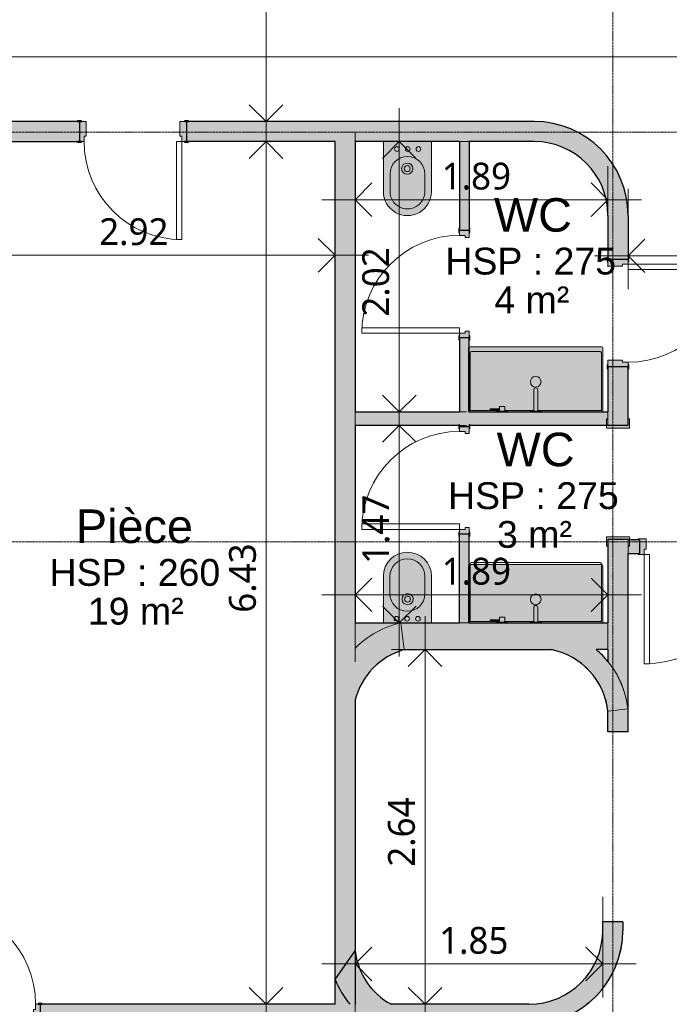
# Model space of a CAD drawing. Header units: millimetres. Extents: x -61176 to 31560, y -11428 to 53287.
# Tile 70 of 124: x -2587 to 2259, y 9363 to 16703. Entities that reach past the tile are written whole.
import ezdxf

# ---------------------------------------------------------------- set-up
doc = ezdxf.new("R2010")
doc.units = ezdxf.units.MM
doc.linetypes.add('Ligne de quadrillage', pattern=[22.225, 12.7, -3.175, 3.175, -3.175])
for name, color, linetype, lineweight in [('A-ANNO-DIMS', 211, 'Continuous', 9), ('A-ANNO-DIMS-100', 211, 'Continuous', 9), ('A-AREA-IDEN', 2, 'Continuous', 9), ('A-DOOR', 31, 'Continuous', 9), ('A-DOOR-FRAM', 31, 'Continuous', 9), ('A-FLOR', 192, 'Continuous', 9), ('A-WALL', 113, 'Continuous', 9), ('G-ANNO-SYMB', 111, 'Continuous', 9), ('I-WALL', 2, 'Continuous', 9), ('P-SANR-FIXT', 6, 'Continuous', 9), ('S-GRID', 1, 'Continuous', 9)]:
    doc.layers.add(name, color=color, linetype=linetype, lineweight=lineweight)
doc.styles.add('Arial_1', font='arial.ttf', dxfattribs={"height": 200})
doc.styles.add('Arial_B', font='txt', dxfattribs={"height": 250})
doc.styles.add('Trebuchet MS_B', font='txt', dxfattribs={"height": 200})
doc.dimstyles.new('Cotes_linéaires_rouge_2mm', dxfattribs={"dimscale": 304.8, "dimtxt": 206.190181, "dimasz": 0.410105, "dimexe": 0.82021, "dimexo": 0.0625, "dimgap": 0.065617, "dimtad": 1, "dimlfac": 0.001, "dimrnd": 0.01, "dimzin": 0, "dimdsep": 46, "dimtxsty": 'Trebuchet MS_B', "dimblk1": 'OPEN30', "dimblk2": 'OPEN30', "dimsah": 1, "dimcen": 0.09, "dimdle": 0.82021, "dimazin": 0, "dimtfac": 1, "dimtdec": 4, "dimtix": 1, "dimtmove": 0, "dimatfit": 3, "dimfxl": 1.64042, "dimfxlon": 1, "dimtvp": 1, "dimtolj": 1, "dimtzin": 0, "dimarcsym": 2})

# ---------------------------------------------------------------- blocks, each defined once
blk = doc.blocks.new('__Int_ Simple - __PP _0_73m x 2_04m_-1265892-Niveau 1')
at = {"layer": 'A-DOOR'}
h = blk.add_hatch(color=254, dxfattribs=at)
h.paths.add_polyline_path([(-450, 80), (-450, 75), (-420, 75), (-420, 80)])
h.paths.add_polyline_path([(-450, -80), (-420, -80), (-420, -75), (-450, -75)])
h.paths.add_polyline_path([(350, -75), (350, -80), (380, -80), (380, -75)])
h.paths.add_polyline_path([(350, 80), (350, 75), (380, 75), (380, 80)])
at = {"layer": 'A-DOOR-FRAM'}
h = blk.add_hatch(color=254, dxfattribs=at)
h.paths.add_polyline_path([(-435, -75), (-400, -75), (-400, -35), (-385, -35), (-385, 75), (-435, 75)])
h.paths.add_polyline_path([(315, -35), (330, -35), (330, -75), (365, -75), (365, 75), (315, 75)])
at = {"layer": 'A-DOOR', "lineweight": 25}
for p, q in [((-420, 80), (-450, 80)), ((-450, 80), (-450, 75)), ((-450, 75), (-420, 75)), ((-420, 75), (-420, 80)), ((380, 80), (350, 80)), ((350, 80), (350, 75)), ((350, 75), (380, 75)), ((380, 75), (380, 80)), ((-420, -75), (-450, -75)), ((-450, -75), (-450, -80)), ((-450, -80), (-420, -80)), ((-420, -80), (-420, -75)), ((380, -75), (350, -75)), ((350, -75), (350, -80)), ((350, -80), (380, -80)), ((380, -80), (380, -75))]:
    blk.add_line(p, q, dxfattribs=at)
at = {"layer": 'A-DOOR'}
for p, q in [((330, -75), (290, -75)), ((290, -805), (290, -75)), ((330, -75), (330, -805)), ((330, -805), (290, -805))]:
    blk.add_line(p, q, dxfattribs=at)
blk.add_arc((330, -75), 730, 180, 270, dxfattribs=at)
at = {"layer": 'A-DOOR-FRAM', "lineweight": 18}
for p, q in [((-435, 75), (-435, -75)), ((-385, 75), (-435, 75)), ((-385, -35), (-385, 75)), ((365, 75), (315, 75)), ((315, 75), (315, -35)), ((365, -75), (365, 75)), ((-400, -75), (-400, -35)), ((-400, -35), (-385, -35)), ((315, -35), (330, -35)), ((330, -35), (330, -75)), ((-435, -75), (-400, -75)), ((330, -75), (365, -75))]:
    blk.add_line(p, q, dxfattribs=at)
blk = doc.blocks.new('Double _R_ - 1_63m x 2_04m-1265984-Niveau 1')
at = {"layer": 'A-DOOR-FRAM'}
h = blk.add_hatch(color=254, dxfattribs=at)
h.paths.add_polyline_path([(-815, 58), (-860, 58), (-860, 50), (-850, 50), (-850, -50), (-860, -50), (-860, -58), (-800, -58), (-800, 18), (-815, 18), (-815, 50)])
h.paths.add_polyline_path([(815, 58), (815, 18), (800, 18), (800, -58), (860, -58), (860, -50), (850, -50), (850, 50), (860, 50), (860, 58), (850, 58)])
at = {"layer": 'A-DOOR'}
for p, q in [((-775, 873), (-815, 873)), ((-815, 873), (-815, 58)), ((-775, 58), (-775, 873)), ((775, 58), (775, 873)), ((775, 873), (815, 873)), ((815, 873), (815, 58)), ((-815, 58), (-775, 58)), ((815, 58), (775, 58))]:
    blk.add_line(p, q, dxfattribs=at)
for centre, start, end in [((-815, 58), 0, 90), ((815, 58), 90, 180)]:
    blk.add_arc(centre, 815, start, end, dxfattribs=at)
at = {"layer": 'A-DOOR-FRAM', "lineweight": 18}
for p, q in [((-860, 58), (-815, 58)), ((-860, 50), (-860, 58)), ((-850, 50), (-860, 50)), ((-850, -50), (-850, 50)), ((-815, 58), (-815, 18)), ((-815, 18), (-800, 18)), ((-800, 18), (-800, -58)), ((800, 18), (815, 18)), ((800, -58), (800, 18)), ((815, 58), (860, 58)), ((815, 18), (815, 58)), ((850, 50), (850, -50)), ((860, 50), (850, 50)), ((860, 58), (860, 50)), ((-860, -50), (-850, -50)), ((-860, -58), (-860, -50)), ((-800, -58), (-860, -58)), ((860, -58), (800, -58)), ((850, -50), (860, -50)), ((860, -50), (860, -58))]:
    blk.add_line(p, q, dxfattribs=at)
blk = doc.blocks.new('__Int_ Simple - __PP _0_73m x 2_04m_-1519498-Niveau 1')
at = {"layer": 'A-DOOR'}
h = blk.add_hatch(color=254, dxfattribs=at)
h.paths.add_polyline_path([(380, -80), (380, -75), (350, -75), (350, -80)])
h.paths.add_polyline_path([(-420, -80), (-420, -75), (-450, -75), (-450, -80)])
h.paths.add_polyline_path([(380, 75), (380, 80), (350, 80), (350, 75)])
h.paths.add_polyline_path([(-420, 75), (-420, 80), (-450, 80), (-450, 75)])
at = {"layer": 'A-DOOR-FRAM'}
h = blk.add_hatch(color=254, dxfattribs=at)
h.paths.add_polyline_path([(365, -75), (365, 75), (315, 75), (315, -35), (330, -35), (330, -75)])
h.paths.add_polyline_path([(-400, -75), (-400, -35), (-385, -35), (-385, 75), (-435, 75), (-435, -75)])
at = {"layer": 'A-DOOR', "lineweight": 25}
for p, q in [((-420, 80), (-450, 80)), ((-450, 80), (-450, 75)), ((-450, 75), (-420, 75)), ((-420, 75), (-420, 80)), ((380, 80), (350, 80)), ((350, 80), (350, 75)), ((350, 75), (380, 75)), ((380, 75), (380, 80)), ((-420, -75), (-450, -75)), ((-450, -75), (-450, -80)), ((-450, -80), (-420, -80)), ((-420, -80), (-420, -75)), ((380, -75), (350, -75)), ((350, -75), (350, -80)), ((350, -80), (380, -80)), ((380, -80), (380, -75))]:
    blk.add_line(p, q, dxfattribs=at)
at = {"layer": 'A-DOOR'}
for p, q in [((330, -75), (290, -75)), ((290, -805), (290, -75)), ((330, -75), (330, -805)), ((330, -805), (290, -805))]:
    blk.add_line(p, q, dxfattribs=at)
blk.add_arc((330, -75), 730, 180, 270, dxfattribs=at)
at = {"layer": 'A-DOOR-FRAM', "lineweight": 18}
for p, q in [((-435, 75), (-435, -75)), ((-385, 75), (-435, 75)), ((-385, -35), (-385, 75)), ((365, 75), (315, 75)), ((315, 75), (315, -35)), ((365, -75), (365, 75)), ((-400, -75), (-400, -35)), ((-400, -35), (-385, -35)), ((315, -35), (330, -35)), ((330, -35), (330, -75)), ((-435, -75), (-400, -75)), ((330, -75), (365, -75))]:
    blk.add_line(p, q, dxfattribs=at)
blk = doc.blocks.new('Ouverture en rectangle - Ouverture 85x210-1275639-Niveau 1')
at = {"layer": 'A-DOOR-FRAM'}
h = blk.add_hatch(color=254, dxfattribs=at)
h.paths.add_polyline_path([(475, 75), (475, 85), (429.1, 85), (429.1, 75)])
h.paths.add_polyline_path([(-425, -85), (-425, -75), (-475, -75), (-475, -85)])
h = blk.add_hatch(color=254, dxfattribs=at)
h.paths.add_polyline_path([(475, -85), (475, -75), (425, -75), (425, 75), (429.1, 75.8), (429.1, 85), (405, 85), (405, -85), (429.1, -85)])
h.paths.add_polyline_path([(-405, 15), (-405, 85), (-475, 85), (-475, 75), (-425, 75), (-425, -85), (-405, -85), (-405, 0)])
at = {"layer": 'A-DOOR-FRAM', "lineweight": 18}
for p, q in [((-405, 85), (-475, 85)), ((-475, 85), (-475, 75)), ((-475, 75), (-425, 75)), ((-425, 75), (-425, -75)), ((-405, -85), (-405, 85)), ((429.1, 85), (405, 85)), ((405, 85), (405, -85)), ((425, 75), (429.1, 75)), ((425, -75), (425, 75)), ((475, 85), (429.1, 85)), ((429.1, 75), (475, 75)), ((475, 75), (475, 85)), ((-425, -75), (-475, -75)), ((-475, -75), (-475, -85)), ((-475, -85), (-425, -85)), ((-425, -85), (-405, -85)), ((405, -85), (475, -85)), ((475, -75), (425, -75)), ((475, -85), (475, -75))]:
    blk.add_line(p, q, dxfattribs=at)
blk = doc.blocks.new('__Int_ Simple - __PP _0_73m x 2_04m_-1272696-Niveau 1')
at = {"layer": 'A-DOOR'}
h = blk.add_hatch(color=254, dxfattribs=at)
h.paths.add_polyline_path([(380, 35), (380, 40), (350, 40), (350, 35)])
h.paths.add_polyline_path([(380, -40), (380, -35), (350, -35), (350, -40)])
h.paths.add_polyline_path([(-420, -40), (-420, -35), (-450, -35), (-450, -40)])
h.paths.add_polyline_path([(-420, 35), (-420, 40), (-450, 40), (-450, 35)])
at = {"layer": 'A-DOOR-FRAM'}
h = blk.add_hatch(color=254, dxfattribs=at)
h.paths.add_polyline_path([(365, -35), (365, 35), (315, 35), (315, 5), (330, 5), (330, -35)])
h.paths.add_polyline_path([(-385, 35), (-435, 35), (-435, -35), (-400, -35), (-400, 5), (-385, 5)])
at = {"layer": 'A-DOOR', "lineweight": 25}
for p, q in [((-420, 40), (-450, 40)), ((-450, 40), (-450, 35)), ((-450, 35), (-420, 35)), ((-420, 35), (-420, 40)), ((380, 40), (350, 40)), ((350, 40), (350, 35)), ((350, 35), (380, 35)), ((380, 35), (380, 40)), ((-420, -35), (-450, -35)), ((-450, -35), (-450, -40)), ((-450, -40), (-420, -40)), ((-420, -40), (-420, -35)), ((380, -35), (350, -35)), ((350, -35), (350, -40)), ((350, -40), (380, -40)), ((380, -40), (380, -35))]:
    blk.add_line(p, q, dxfattribs=at)
at = {"layer": 'A-DOOR'}
for p, q in [((330, -35), (290, -35)), ((290, -765), (290, -35)), ((330, -35), (330, -765)), ((330, -765), (290, -765))]:
    blk.add_line(p, q, dxfattribs=at)
blk.add_arc((330, -35), 730, 180, 270, dxfattribs=at)
at = {"layer": 'A-DOOR-FRAM', "lineweight": 18}
for p, q in [((-435, 35), (-435, -35)), ((-385, 35), (-435, 35)), ((-400, -35), (-400, 5)), ((-400, 5), (-385, 5)), ((-385, 5), (-385, 35)), ((365, 35), (315, 35)), ((315, 35), (315, 5)), ((315, 5), (330, 5)), ((330, 5), (330, -35)), ((365, -35), (365, 35)), ((-435, -35), (-400, -35)), ((330, -35), (365, -35))]:
    blk.add_line(p, q, dxfattribs=at)
blk = doc.blocks.new('Bidet - 02 - 550 x 360mm-1275675-Niveau 1')
at = {"layer": 'P-SANR-FIXT'}
blk.add_hatch(color=254, dxfattribs=at).paths.add_polyline_path([(-54.6, 100), (304.6, 100), (304.6, 447), (298.4, 493.5), (280.5, 536.8), (252, 574), (214.8, 602.5), (171.5, 620.4), (125, 626.5), (78.5, 620.4), (35.2, 602.5), (-2, 574), (-30.5, 536.8), (-48.4, 493.5), (-54.6, 447), (-54.6, 240.6)])
for p, q in [((-54.6, 447), (-54.6, 100)), ((-5.1, 315.7), (-5.1, 447)), ((254.9, 315.7), (254.9, 447)), ((304.6, 100), (304.6, 447)), ((-54.6, 100), (304.6, 100))]:
    blk.add_line(p, q, dxfattribs=at)
for centre, radius, start, end in [((125, 447), 179.6, 360, 180), ((124.9, 447), 130, 360, 180), ((124.9, 315.7), 130, 180, 360), ((126.3, 276.4), 41.6, 0, 180), ((126.3, 276.4), 22.1, 90, 270), ((126.3, 276.4), 22.1, 270, 90), ((126.3, 276.4), 41.6, 180, 360), ((42.9, 130.3), 17.5, 0, 180), ((122.9, 130.3), 17.5, 90, 270), ((122.9, 130.3), 17.5, 270, 90), ((202.9, 130.3), 17.5, 0, 180), ((42.9, 130.3), 17.5, 180, 360), ((202.9, 130.3), 17.5, 180, 360)]:
    blk.add_arc(centre, radius, start, end, dxfattribs=at)
blk = doc.blocks.new('Lavabo de salle de bain blanc - 1000 mm x 400 mm-1284932-Niveau 1')
at = {"layer": 'P-SANR-FIXT'}
for points in [[(-487.5, 100), (-484.8, 100), (-484.8, 531.4), (-486.2, 530), (-487.5, 525), (-487.5, 125.8)], [(512.5, 100), (512.5, 525), (509.5, 532.1), (507.5, 533.7), (502.5, 535), (-477.5, 535), (-482.5, 533.7), (-484.8, 531.4), (-484.8, 100), (464.1, 100)]]:
    blk.add_hatch(color=254, dxfattribs=at).paths.add_polyline_path(points)
for p, q in [((-487.5, 525), (-487.5, 100)), ((-477.5, 110), (-477.5, 540)), ((502.5, 535), (-477.5, 535)), ((-467.5, 550), (492.5, 550)), ((502.5, 540), (502.5, 110)), ((512.5, 100), (512.5, 525)), ((-2.5, 214.4), (-2.5, 105)), ((27.5, 214.4), (27.5, 105)), ((-487.5, 100), (-484.8, 100)), ((-484.8, 100), (512.5, 100)), ((-257.5, 110), (-477.5, 110)), ((-327.5, 123.2), (-257.5, 123.2)), ((-327.5, 116.8), (-327.5, 123.2)), ((-327.5, 116.8), (-257.5, 116.8)), ((-277.5, 105), (-277.5, 100)), ((-277.5, 105), (-197.5, 105)), ((-257.5, 141.1), (-257.5, 105)), ((-257.5, 141.1), (-217.5, 141.1)), ((-217.5, 141.1), (-217.5, 105)), ((-2.5, 110), (-217.5, 110)), ((-197.5, 105), (-197.5, 100)), ((-27.5, 105), (-27.5, 100)), ((-27.5, 105), (52.5, 105)), ((502.5, 110), (27.5, 110)), ((52.5, 105), (52.5, 100))]:
    blk.add_line(p, q, dxfattribs=at)
for centre, radius, start, end in [((-477.5, 525), 10, 136.87718, 180), ((-477.5, 525), 10, 90, 135), ((-467.5, 540), 10, 90, 180), ((492.5, 540), 10, 0, 90), ((502.5, 525), 10, 0, 90), ((12.5, 275), 40, 90, 270), ((12.5, 275), 40, 270, 90)]:
    blk.add_arc(centre, radius, start, end, dxfattribs=at)
blk.add_ellipse((12.5, 214.4), major_axis=(-15, 0), ratio=0.983353, start_param=3.141593, end_param=6.283185, dxfattribs=at)
blk = doc.blocks.new('Bidet - 02 - 550 x 360mm-1282880-Niveau 1')
at = {"layer": 'P-SANR-FIXT'}
blk.add_hatch(color=254, dxfattribs=at).paths.add_polyline_path([(125, 626.5), (78.5, 620.4), (35.2, 602.5), (-2, 574), (-30.5, 536.8), (-48.4, 493.5), (-54.6, 447), (-54.6, 75), (304.6, 75), (304.6, 447), (298.4, 493.5), (280.5, 536.8), (252, 574), (214.8, 602.5), (171.5, 620.4)])
for p, q in [((-54.6, 447), (-54.6, 75)), ((-5.1, 315.7), (-5.1, 447)), ((254.9, 315.7), (254.9, 447)), ((304.6, 75), (304.6, 447)), ((-54.6, 75), (304.6, 75))]:
    blk.add_line(p, q, dxfattribs=at)
for centre, radius, start, end in [((125, 447), 179.6, 360, 180), ((124.9, 447), 130, 360, 180), ((124.9, 315.7), 130, 180, 360), ((126.3, 276.4), 41.6, 0, 180), ((126.3, 276.4), 22.1, 90, 270), ((126.3, 276.4), 22.1, 270, 90), ((126.3, 276.4), 41.6, 180, 360), ((42.9, 130.3), 17.5, 0, 180), ((122.9, 130.3), 17.5, 90, 270), ((122.9, 130.3), 17.5, 270, 90), ((202.9, 130.3), 17.5, 0, 180), ((42.9, 130.3), 17.5, 180, 360), ((202.9, 130.3), 17.5, 180, 360)]:
    blk.add_arc(centre, radius, start, end, dxfattribs=at)
blk = doc.blocks.new('Lavabo de salle de bain blanc - 1000 mm x 400 mm-1284933-Niveau 1')
at = {"layer": 'P-SANR-FIXT'}
for points in [[(-487.5, 50), (-484.8, 50), (-484.8, 531.4), (-486.2, 530), (-487.5, 525), (-487.5, 71.5)], [(512.5, 50), (512.5, 525), (509.5, 532.1), (507.5, 533.7), (502.5, 535), (-477.5, 535), (-482.5, 533.7), (-484.8, 531.4), (-484.8, 50)]]:
    blk.add_hatch(color=254, dxfattribs=at).paths.add_polyline_path(points)
for p, q in [((-487.5, 525), (-487.5, 50)), ((502.5, 535), (-477.5, 535)), ((512.5, 50), (512.5, 525)), ((-477.5, 60), (-477.5, 490)), ((-467.5, 500), (492.5, 500)), ((502.5, 490), (502.5, 60)), ((-2.5, 214.4), (-2.5, 55)), ((27.5, 214.4), (27.5, 55)), ((-257.5, 91.1), (-257.5, 55)), ((-257.5, 91.1), (-217.5, 91.1)), ((-217.5, 91.1), (-217.5, 55)), ((-487.5, 50), (-484.8, 50)), ((-484.8, 50), (512.5, 50)), ((-257.5, 60), (-477.5, 60)), ((-327.5, 73.2), (-257.5, 73.2)), ((-327.5, 66.8), (-327.5, 73.2)), ((-327.5, 66.8), (-257.5, 66.8)), ((-277.5, 55), (-277.5, 50)), ((-277.5, 55), (-197.5, 55)), ((-2.5, 60), (-217.5, 60)), ((-197.5, 55), (-197.5, 50)), ((-27.5, 55), (-27.5, 50)), ((-27.5, 55), (52.5, 55)), ((502.5, 60), (27.5, 60)), ((52.5, 55), (52.5, 50))]:
    blk.add_line(p, q, dxfattribs=at)
for centre, radius, start, end in [((-477.5, 525), 10, 136.87718, 180), ((-477.5, 525), 10, 90, 135), ((502.5, 525), 10, 0, 90), ((-467.5, 490), 10, 90, 180), ((492.5, 490), 10, 0, 90), ((12.5, 275), 40, 90, 270), ((12.5, 275), 40, 270, 90)]:
    blk.add_arc(centre, radius, start, end, dxfattribs=at)
blk.add_ellipse((12.5, 214.4), major_axis=(-15, 0), ratio=0.983353, start_param=3.141593, end_param=6.283185, dxfattribs=at)
blk = doc.blocks.new('DIMBLOCK169-Niveau 1')
at = {"layer": 'A-ANNO-DIMS-100'}
for p, q in [((-749.3, 16044), (-749.3, 9114)), ((-249.3, 15794), (-999.3, 15794)), ((-749.3, 15794), (-249.3, 15794)), ((-249.3, 9364), (-999.3, 9364)), ((-749.3, 9364), (-249.3, 9364))]:
    blk.add_line(p, q, dxfattribs=at)
at = {"layer": 'A-ANNO-DIMS-100', "lineweight": 25}
for p, q in [((-749.3, 15794), (-874.3, 15669)), ((-749.3, 15794), (-624.3, 15669)), ((-749.3, 9364), (-874.3, 9489)), ((-749.3, 9364), (-624.3, 9489))]:
    blk.add_line(p, q, dxfattribs=at)
at = {"layer": 'A-ANNO-DIMS-100', "color": 0, "insert": (-1025.2, 12281.9), "char_height": 200, "width": 712.929, "attachment_point": 1, "rotation": 90, "line_spacing_factor": 1.048425, "style": 'Trebuchet MS_B'}
blk.add_mtext('6.43', dxfattribs=at)
blk = doc.blocks.new('_Open30')
at = {"color": 0, "linetype": 'ByBlock', "lineweight": -2}
for p, q in [((-1, 0.268), (0, 0)), ((0, 0), (-1, -0.268)), ((0, 0), (-1, 0))]:
    blk.add_line(p, q, dxfattribs=at)
blk = doc.blocks.new('DIMBLOCK170-Niveau 1')
at = {"layer": 'A-ANNO-DIMS-100'}
for p, q in [((-749.3, 9464), (-749.3, 5647.7)), ((-249.3, 9214), (-999.3, 9214)), ((-749.3, 9214), (-249.3, 9214)), ((-249.3, 5897.7), (-999.3, 5897.7)), ((-749.3, 5897.7), (-249.3, 5897.7))]:
    blk.add_line(p, q, dxfattribs=at)
at = {"layer": 'A-ANNO-DIMS-100', "lineweight": 25}
for p, q in [((-749.3, 9214), (-874.3, 9089)), ((-749.3, 9214), (-624.3, 9089)), ((-749.3, 5897.7), (-874.3, 6022.7)), ((-749.3, 5897.7), (-624.3, 6022.7))]:
    blk.add_line(p, q, dxfattribs=at)
at = {"layer": 'A-ANNO-DIMS-100', "color": 0, "insert": (-1025.2, 7258.8), "char_height": 200, "width": 712.929, "attachment_point": 1, "rotation": 90, "line_spacing_factor": 1.048425, "style": 'Trebuchet MS_B'}
blk.add_mtext('3.32', dxfattribs=at)
blk = doc.blocks.new('DIMBLOCK189-Niveau 1')
at = {"layer": 'A-ANNO-DIMS-100'}
for p, q in [((-3159.1, 14446.7), (-3159.1, 15196.7)), ((-234.1, 14446.7), (-234.1, 15196.7)), ((15.9, 14946.7), (-3409.1, 14946.7)), ((-3159.1, 14946.7), (-3159.1, 14446.7)), ((-234.1, 14946.7), (-234.1, 14446.7))]:
    blk.add_line(p, q, dxfattribs=at)
at = {"layer": 'A-ANNO-DIMS-100', "lineweight": 25}
for p, q in [((-3159.1, 14946.7), (-3034.1, 15071.7)), ((-234.1, 14946.7), (-359.1, 15071.7)), ((-3159.1, 14946.7), (-3034.1, 14821.7)), ((-234.1, 14946.7), (-359.1, 14821.7))]:
    blk.add_line(p, q, dxfattribs=at)
at = {"layer": 'A-ANNO-DIMS-100', "color": 0, "insert": (-1993.7, 15222.6), "char_height": 200, "width": 712.929, "attachment_point": 1, "rotation": 360, "line_spacing_factor": 1.048425, "style": 'Trebuchet MS_B'}
blk.add_mtext('2.92', dxfattribs=at)
blk = doc.blocks.new('DIMBLOCK201-Niveau 1')
at = {"layer": 'A-ANNO-DIMS-100'}
for p, q in [((436.8, 12256.9), (436.8, 9114)), ((936.8, 12006.9), (186.8, 12006.9)), ((436.8, 12006.9), (936.8, 12006.9)), ((936.8, 9364), (186.8, 9364)), ((436.8, 9364), (936.8, 9364))]:
    blk.add_line(p, q, dxfattribs=at)
at = {"layer": 'A-ANNO-DIMS-100', "lineweight": 25}
for p, q in [((436.8, 12006.9), (311.8, 11881.9)), ((436.8, 12006.9), (561.8, 11881.9)), ((436.8, 9364), (311.8, 9489)), ((436.8, 9364), (561.8, 9489))]:
    blk.add_line(p, q, dxfattribs=at)
at = {"layer": 'A-ANNO-DIMS-100', "color": 0, "insert": (160.9, 10388.4), "char_height": 200, "width": 712.929, "attachment_point": 1, "rotation": 90, "line_spacing_factor": 1.048425, "style": 'Trebuchet MS_B'}
blk.add_mtext('2.64', dxfattribs=at)
blk = doc.blocks.new('DIMBLOCK202-Niveau 1')
at = {"layer": 'A-ANNO-DIMS-100'}
for p, q in [((1762.2, 10164.1), (1762.2, 9414.1)), ((1762.2, 9664.1), (1762.2, 10164.1)), ((-84.1, 9164.1), (-84.1, 9914.1)), ((2012.2, 9664.1), (-334.1, 9664.1)), ((-84.1, 9664.1), (-84.1, 9164.1))]:
    blk.add_line(p, q, dxfattribs=at)
at = {"layer": 'A-ANNO-DIMS-100', "lineweight": 25}
for p, q in [((-84.1, 9664.1), (40.9, 9789.1)), ((1762.2, 9664.1), (1637.2, 9789.1)), ((-84.1, 9664.1), (40.9, 9539.1)), ((1762.2, 9664.1), (1637.2, 9539.1))]:
    blk.add_line(p, q, dxfattribs=at)
at = {"layer": 'A-ANNO-DIMS-100', "color": 0, "insert": (542, 9940), "char_height": 200, "width": 712.929, "attachment_point": 1, "rotation": 360, "line_spacing_factor": 1.048425, "style": 'Trebuchet MS_B'}
blk.add_mtext('1.85', dxfattribs=at)
blk = doc.blocks.new('DIMBLOCK203-Niveau 1')
at = {"layer": 'A-ANNO-DIMS-100'}
for p, q in [((-84.1, 15861.1), (-84.1, 15111.1)), ((-84.1, 15361.1), (-84.1, 15861.1)), ((1800.9, 14861.1), (1800.9, 15611.1)), ((-334.1, 15361.1), (2050.9, 15361.1)), ((1800.9, 15361.1), (1800.9, 14861.1))]:
    blk.add_line(p, q, dxfattribs=at)
at = {"layer": 'A-ANNO-DIMS-100', "lineweight": 25}
for p, q in [((-84.1, 15361.1), (40.9, 15486.1)), ((1800.9, 15361.1), (1675.9, 15486.1)), ((-84.1, 15361.1), (40.9, 15236.1)), ((1800.9, 15361.1), (1675.9, 15236.1))]:
    blk.add_line(p, q, dxfattribs=at)
at = {"layer": 'A-ANNO-DIMS-100', "color": 0, "insert": (561.4, 15637), "char_height": 200, "width": 712.929, "attachment_point": 1, "line_spacing_factor": 1.048425, "style": 'Trebuchet MS_B'}
blk.add_mtext('1.89', dxfattribs=at)
blk = doc.blocks.new('DIMBLOCK204-Niveau 1')
at = {"layer": 'A-ANNO-DIMS-100'}
for p, q in [((244.9, 16044), (244.9, 13528.6)), ((744.9, 15794), (-5.1, 15794)), ((244.9, 15794), (744.9, 15794)), ((744.9, 13778.6), (-5.1, 13778.6)), ((244.9, 13778.6), (744.9, 13778.6))]:
    blk.add_line(p, q, dxfattribs=at)
at = {"layer": 'A-ANNO-DIMS-100', "lineweight": 25}
for p, q in [((244.9, 15794), (119.9, 15669)), ((244.9, 15794), (369.9, 15669)), ((244.9, 13778.6), (119.9, 13903.6)), ((244.9, 13778.6), (369.9, 13903.6))]:
    blk.add_line(p, q, dxfattribs=at)
at = {"layer": 'A-ANNO-DIMS-100', "color": 0, "insert": (-31, 14489.2), "char_height": 200, "width": 712.929, "attachment_point": 1, "rotation": 90, "line_spacing_factor": 1.048425, "style": 'Trebuchet MS_B'}
blk.add_mtext('2.02', dxfattribs=at)
blk = doc.blocks.new('DIMBLOCK205-Niveau 1')
at = {"layer": 'A-ANNO-DIMS-100'}
for p, q in [((244.9, 13928.6), (244.9, 11956.9)), ((744.9, 13678.6), (-5.1, 13678.6)), ((244.9, 13678.6), (744.9, 13678.6)), ((744.9, 12206.9), (-5.1, 12206.9)), ((244.9, 12206.9), (744.9, 12206.9))]:
    blk.add_line(p, q, dxfattribs=at)
at = {"layer": 'A-ANNO-DIMS-100', "lineweight": 25}
for p, q in [((244.9, 13678.6), (119.9, 13553.6)), ((244.9, 13678.6), (369.9, 13553.6)), ((244.9, 12206.9), (119.9, 12331.9)), ((244.9, 12206.9), (369.9, 12331.9))]:
    blk.add_line(p, q, dxfattribs=at)
at = {"layer": 'A-ANNO-DIMS-100', "color": 0, "insert": (-31, 12645.7), "char_height": 200, "width": 712.929, "attachment_point": 1, "rotation": 90, "line_spacing_factor": 1.048425, "style": 'Trebuchet MS_B'}
blk.add_mtext('1.47', dxfattribs=at)
blk = doc.blocks.new('DIMBLOCK206-Niveau 1')
at = {"layer": 'A-ANNO-DIMS-100'}
for p, q in [((-84.1, 11915.9), (-84.1, 12665.9)), ((1800.9, 11915.9), (1800.9, 12665.9)), ((2050.9, 12415.9), (-334.1, 12415.9)), ((-84.1, 12415.9), (-84.1, 11915.9)), ((1800.9, 12415.9), (1800.9, 11915.9))]:
    blk.add_line(p, q, dxfattribs=at)
at = {"layer": 'A-ANNO-DIMS-100', "lineweight": 25}
for p, q in [((-84.1, 12415.9), (40.9, 12540.9)), ((1800.9, 12415.9), (1675.9, 12540.9)), ((-84.1, 12415.9), (40.9, 12290.9)), ((1800.9, 12415.9), (1675.9, 12290.9))]:
    blk.add_line(p, q, dxfattribs=at)
at = {"layer": 'A-ANNO-DIMS-100', "color": 0, "insert": (561.4, 12691.8), "char_height": 200, "width": 712.929, "attachment_point": 1, "rotation": 360, "line_spacing_factor": 1.048425, "style": 'Trebuchet MS_B'}
blk.add_mtext('1.89', dxfattribs=at)
blk = doc.blocks.new('DIMBLOCK207-Niveau 1')
at = {"layer": 'A-ANNO-DIMS-100'}
for p, q in [((1950.9, 15442.9), (1950.9, 14692.9)), ((1950.9, 14942.9), (1950.9, 15442.9)), ((3750.9, 15442.9), (3750.9, 14692.9)), ((3750.9, 14942.9), (3750.9, 15442.9)), ((1700.9, 14942.9), (4000.9, 14942.9))]:
    blk.add_line(p, q, dxfattribs=at)
at = {"layer": 'A-ANNO-DIMS-100', "lineweight": 25}
for p, q in [((1950.9, 14942.9), (2075.9, 15067.9)), ((3750.9, 14942.9), (3625.9, 15067.9)), ((1950.9, 14942.9), (2075.9, 14817.9)), ((3750.9, 14942.9), (3625.9, 14817.9))]:
    blk.add_line(p, q, dxfattribs=at)
at = {"layer": 'A-ANNO-DIMS-100', "color": 0, "insert": (2553.9, 15218.8), "char_height": 200, "width": 712.929, "attachment_point": 1, "rotation": 0, "line_spacing_factor": 1.048425, "style": 'Trebuchet MS_B'}
blk.add_mtext('1.80', dxfattribs=at)
blk = doc.blocks.new('DIMBLOCK214-Niveau 1')
at = {"layer": 'A-ANNO-DIMS-100'}
for p, q in [((-749.3, 18994), (-749.3, 15694)), ((-249.3, 18744), (-999.3, 18744)), ((-749.3, 18744), (-249.3, 18744)), ((-249.3, 15944), (-999.3, 15944)), ((-749.3, 15944), (-249.3, 15944))]:
    blk.add_line(p, q, dxfattribs=at)
at = {"layer": 'A-ANNO-DIMS-100', "lineweight": 25}
for p, q in [((-749.3, 18744), (-874.3, 18619)), ((-749.3, 18744), (-624.3, 18619)), ((-749.3, 15944), (-874.3, 16069)), ((-749.3, 15944), (-624.3, 16069))]:
    blk.add_line(p, q, dxfattribs=at)
at = {"layer": 'A-ANNO-DIMS-100', "color": 0, "insert": (-1025.2, 17046.9), "char_height": 200, "width": 712.929, "attachment_point": 1, "rotation": 90, "line_spacing_factor": 1.048425, "style": 'Trebuchet MS_B'}
blk.add_mtext('2.80', dxfattribs=at)

msp = doc.modelspace()

# ---------------------------------------------------------------- hatches: boundary and pattern name
at = {"layer": 'A-FLOR'}
h = msp.add_hatch(color=10, dxfattribs=at)
h.paths.add_polyline_path([(-4884.115, 9286.566), (-4752.174, 9334.003), (-4686.996, 9363.989), (-4884.115, 9363.989), (-4884.115, 9288.989)])
h.paths.add_polyline_path([(-84.115, 9363.989), (-84.115, 9762.593), (-234.115, 9547.909), (-203.833, 9483.058), (-163.829, 9416.934), (-124.699, 9363.989)])
h.paths.add_polyline_path([(1624.068, 12069.756), (1589.77, 12090.143), (1587.038, 12090.143), (1589.77, 12088.638)])
h.paths.add_polyline_path([(1546.199, 12109.925), (1518.211, 12122.196), (1496.021, 12129.455), (1521.648, 12119.48)])
h.paths.add_polyline_path([(1466.825, 12139.004), (1450.541, 12144.33), (1444.971, 12144.33), (1450.835, 12142.901)])
h.paths.add_polyline_path([(1385.467, 12157.931), (1377.308, 12159.636), (1380.071, 12158.51)])
h.paths.add_polyline_path([(-5071.646, 12322.739), (-4686.429, 12322.739), (-4689.285, 12324.202), (-4829.115, 12380.251), (-4959.497, 12420.151), (-5102.487, 12450.284), (-5235.252, 12466.977), (-5369.115, 12472.739), (-5369.115, 12322.739), (-5072.077, 12322.739)])
h.paths.add_polyline_path([(-9078.669, 15629.175), (-9078.703, 15629.215), (-9078.674, 15629.182)])
at = {"layer": 'A-WALL', "transparency": 33554534}
h = msp.add_hatch(color=55, dxfattribs=at)
h.paths.add_polyline_path([(1250.946, 15793.989), (1250.946, 15943.989), (-1341.615, 15943.989), (-1341.615, 15793.989), (764.942, 15793.989)])
h.paths.add_polyline_path([(-2141.615, 15793.989), (-2141.615, 15943.989), (-3479.115, 15943.989), (-3479.115, 15793.989), (-3159.115, 15793.989)])
h.paths.add_polyline_path([(-4279.115, 15793.989), (-4279.115, 15943.989), (-5009.115, 15943.989), (-5009.115, 15793.989), (-4668.722, 15793.989)])
for points in [[(1950.946, 15243.989), (1944.957, 15335.358), (1927.094, 15425.162), (1897.661, 15511.868), (1857.163, 15593.989), (1806.293, 15670.122), (1745.92, 15738.964), (1677.079, 15799.337), (1600.946, 15850.207), (1518.824, 15890.705), (1432.119, 15920.137), (1342.314, 15938.001), (1250.946, 15943.989), (1250.946, 15793.989), (1329.219, 15788.391), (1405.899, 15771.71), (1479.424, 15744.287), (1548.298, 15706.679), (1611.119, 15659.651), (1666.608, 15604.163), (1713.635, 15541.342), (1751.243, 15472.467), (1778.667, 15398.942), (1795.347, 15322.262), (1800.946, 15243.989), (1875.946, 15243.989)], [(-84.115, 9363.989), (-84.115, 15793.989), (-234.115, 15793.989), (-234.115, 9363.989), (-124.699, 9363.989)], [(-84.115, 11631.856), (-59.36, 11706.257), (-23.707, 11776.094), (22.036, 11839.78), (76.83, 11895.87), (139.429, 11943.09), (208.413, 11980.366), (282.216, 12006.854), (257.367, 12206.854), (181.641, 12184.804), (108.78, 12154.608), (39.657, 12116.627), (-24.899, 12071.316), (-84.115, 12019.22)], [(1212.212, 9213.989), (1303.581, 9219.978), (1400.634, 9240.301), (1480.091, 9267.273), (1562.212, 9307.771), (1638.345, 9358.642), (1707.187, 9419.014), (1767.56, 9487.856), (1818.43, 9563.989), (1859.905, 9648.989), (1888.36, 9732.816), (1906.224, 9822.621), (1912.212, 9913.989), (1762.212, 9913.989), (1756.614, 9835.716), (1739.933, 9759.036), (1712.51, 9685.511), (1674.902, 9616.637), (1627.875, 9553.816), (1572.386, 9498.327), (1509.565, 9451.3), (1440.691, 9413.692), (1367.165, 9386.268), (1290.485, 9369.587), (1212.212, 9363.989), (1212.212, 9288.989)], [(1912.212, 9913.989), (1912.212, 9978.989), (1762.212, 9978.989), (1762.212, 9913.989)], [(-84.115, 9363.989), (183.257, 9363.989), (123.145, 9402.228), (68.856, 9448.361), (21.418, 9501.514), (-18.268, 9560.68), (-49.452, 9624.736), (-71.54, 9692.469), (-84.115, 9762.593), (-234.115, 9547.909), (-203.833, 9483.058), (-167.24, 9421.548), (-124.699, 9363.989)]]:
    msp.add_hatch(color=55, dxfattribs=at).paths.add_polyline_path(points)
h = msp.add_hatch(color=55, dxfattribs=at)
h.paths.add_polyline_path([(1800.946, 11394.02), (1950.946, 11394.02), (1950.946, 12828.58), (1800.946, 12828.58), (1800.946, 11918.419), (1846.659, 11855.649), (1884.918, 11788.076), (1915.224, 11716.582), (1937.181, 11642.1), (1950.504, 11565.599), (1801.5, 11548.344), (1800.946, 11552.951), (1800.946, 11447.947)])
h.paths.add_polyline_path([(1875.946, 13678.58), (1950.946, 13678.58), (1950.946, 14114.409), (1800.946, 14114.409), (1800.946, 13678.58)])
h.paths.add_polyline_path([(1950.946, 14914.409), (1950.946, 15243.989), (1800.946, 15243.989), (1800.946, 14914.409), (1875.946, 14914.409)])
h = msp.add_hatch(color=55, dxfattribs=at)
h.paths.add_polyline_path([(-2339.115, 9213.989), (1212.212, 9213.989), (1212.212, 9363.989), (-2432.865, 9363.989), (-2432.865, 9213.989)])
h.paths.add_polyline_path([(-4668.722, 9213.989), (-3232.865, 9213.989), (-3232.865, 9363.989), (-4884.115, 9363.989), (-4884.115, 9213.989)])
at = {"layer": 'I-WALL', "transparency": 33554534}
h = msp.add_hatch(color=55, dxfattribs=at)
h.paths.add_polyline_path([(694.942, 12206.854), (764.942, 12206.854), (764.942, 12868.546), (694.942, 12868.546), (694.942, 12347.426)])
h.paths.add_polyline_path([(694.942, 13668.546), (764.942, 13668.546), (764.942, 13678.58), (694.942, 13678.58)])
h.paths.add_polyline_path([(694.942, 13778.58), (764.942, 13778.58), (764.942, 14330.239), (694.942, 14330.239), (694.942, 14146.384)])
h.paths.add_polyline_path([(694.942, 15130.239), (764.942, 15130.239), (764.942, 15793.989), (694.942, 15793.989)])
for points in [[(-84.115, 13678.58), (1800.946, 13678.58), (1800.946, 13778.58), (-84.115, 13778.58)], [(1801.5, 11548.344), (1950.504, 11565.599), (1937.182, 11642.099), (1915.226, 11716.58), (1884.92, 11788.072), (1846.661, 11855.643), (1800.947, 11918.411), (1759.402, 11964.625), (1713.804, 12006.856), (1654.082, 12051.916), (1589.77, 12090.143), (1521.648, 12121.072), (1450.541, 12144.33), (1377.308, 12159.636), (1302.838, 12166.804), (1296.701, 12016.929), (1338.586, 12013.547), (1380.071, 12006.856), (1450.835, 11987.362), (1518.211, 11958.284), (1580.926, 11920.179), (1637.775, 11873.776), (1687.671, 11819.966), (1729.655, 11759.78), (1762.923, 11694.371), (1786.838, 11624.994), (1801.226, 11550.662)]]:
    msp.add_hatch(color=55, dxfattribs=at).paths.add_polyline_path(points)
h = msp.add_hatch(color=55, dxfattribs=at)
h.paths.add_polyline_path([(2037.212, 12724.462), (2037.212, 12824.462), (1950.946, 12824.462), (1950.946, 12724.462)])
h.paths.add_polyline_path([(3737.212, 12724.462), (3750.885, 12724.462), (3750.885, 12824.462), (3737.212, 12824.462)])
h = msp.add_hatch(color=55, dxfattribs=at)
h.paths.add_polyline_path([(257.369, 12206.854), (-84.115, 12206.854), (-84.115, 12019.22), (-24.899, 12071.316), (39.657, 12116.627), (108.78, 12154.608), (181.641, 12184.804)])
h.paths.add_polyline_path([(726.261, 12006.854), (1380.088, 12006.854), (1338.594, 12013.546), (1296.701, 12016.929), (1302.838, 12166.804), (1400.634, 12155.137), (1479.29, 12135.966), (1562.937, 12103.411), (1641.568, 12060.122), (1713.812, 12006.854), (1800.946, 12006.854), (1800.946, 12206.854), (257.369, 12206.854), (282.216, 12006.854)])

# ---------------------------------------------------------------- linework, layer by layer
at = {"layer": 'A-WALL', "lineweight": 25}
for p, q in [((-2141.615, 15943.989), (-3479.115, 15943.989)), ((-2141.615, 15943.989), (-2141.615, 15793.989)), ((1250.946, 15943.989), (-1341.615, 15943.989)), ((-1341.615, 15943.989), (-1341.615, 15793.989)), ((-3159.115, 15793.989), (-2141.615, 15793.989)), ((-234.115, 15793.989), (-1341.615, 15793.989)), ((-234.115, 9363.989), (-234.115, 15793.989)), ((-84.115, 15793.989), (-84.115, 13778.58)), ((694.942, 15793.989), (-84.115, 15793.989)), ((1250.946, 15793.989), (764.942, 15793.989)), ((1800.946, 15243.989), (1800.946, 14914.409)), ((1950.946, 15243.989), (1950.946, 14914.409)), ((1950.946, 14914.409), (1800.946, 14914.409)), ((1800.946, 14114.409), (1800.946, 13778.58)), ((1950.946, 14114.409), (1800.946, 14114.409)), ((1950.946, 13678.58), (1950.946, 14114.409)), ((-84.115, 13678.58), (-84.115, 12206.854)), ((1950.946, 13678.58), (1800.946, 13678.58)), ((1800.946, 12828.58), (1800.946, 12206.854)), ((1950.946, 12828.58), (1800.946, 12828.58)), ((1950.946, 12824.462), (1950.946, 12828.58)), ((1950.946, 11394.02), (1950.946, 12724.462)), ((1800.946, 12006.854), (1800.946, 11918.419)), ((-84.115, 11631.856), (-84.115, 9363.989)), ((1800.946, 11394.02), (1800.946, 11552.951)), ((1950.946, 11394.02), (1800.946, 11394.02)), ((1762.212, 9913.989), (1762.212, 9978.989)), ((1912.212, 9978.989), (1762.212, 9978.989)), ((1912.212, 9978.989), (1912.212, 9913.989)), ((-234.115, 9547.909), (-84.115, 9762.593)), ((-234.115, 9363.989), (-2432.865, 9363.989)), ((-2432.865, 9363.989), (-2432.865, 9213.989)), ((1212.212, 9363.989), (183.257, 9363.989))]:
    msp.add_line(p, q, dxfattribs=at)
at = {"layer": 'A-WALL'}
for p, q in [((694.942, 15793.989), (764.942, 15793.989)), ((-84.115, 12019.22), (-84.115, 13778.58)), ((1800.946, 13778.58), (1800.946, 13678.58)), ((1950.946, 12724.462), (1950.946, 12824.462)), ((282.216, 12006.854), (257.367, 12206.854)), ((1800.946, 12206.854), (1800.946, 12006.854)), ((1950.504, 11565.599), (1801.5, 11548.344))]:
    msp.add_line(p, q, dxfattribs=at)
at = {"layer": 'A-WALL', "flags": 128}
msp.add_lwpolyline([(1950.504, 11565.599), (1937.182, 11642.099), (1915.226, 11716.58), (1884.92, 11788.072), (1846.661, 11855.643), (1800.947, 11918.411)], dxfattribs=at)
at = {"layer": 'A-WALL'}
for centre, radius, start, end in [((1250.946, 15243.989), 700, 360, 90), ((1250.946, 15243.989), 550, 360, 90), ((420.586, 11505.251), 720.339, 103.0962108, 134.4787405), ((420.586, 11505.251), 720.339, 103.0962108, 134.4787405), ((420.586, 11505.251), 520.339, 105.4218671, 165.9178649), ((1275.018, 11487.373), 680, 6.6058794, 39.3377692), ((1386.885, 11500.576), 417.357, 6.5720309, 7.2129135), ((1275.018, 11487.373), 530, 6.6058794, 7.1075302), ((1212.212, 9913.989), 550, 270, 0), ((1212.212, 9913.989), 700, 345, 0), ((430.253, 9818.642), 517.412, 186.2187257, 241.4864669), ((1212.212, 9913.989), 700, 337.5, 345), ((1212.212, 9913.989), 700, 270, 337.5), ((430.253, 9818.642), 717.412, 202.1710849, 219.3265571)]:
    msp.add_arc(centre, radius, start, end, dxfattribs=at)
at = {"layer": 'A-WALL', "lineweight": 25}
for centre, radius, start, end in [((1250.946, 15243.989), 700, 360, 90), ((1250.946, 15243.989), 550, 360, 90), ((420.586, 11505.251), 520.339, 105.4218671, 165.9178649), ((1212.212, 9913.989), 550, 270, 0), ((1212.212, 9913.989), 700, 270, 0), ((430.253, 9818.642), 517.412, 186.2187257, 241.4864669), ((430.253, 9818.642), 717.412, 202.1710849, 219.3265571)]:
    msp.add_arc(centre, radius, start, end, dxfattribs=at)
at = {"layer": 'G-ANNO-SYMB'}
msp.add_line((-55030.462, 16424.597), (27280.722, 16424.597), dxfattribs=at)
at = {"layer": 'I-WALL', "lineweight": 25}
for p, q in [((694.942, 15793.989), (694.942, 15130.239)), ((764.942, 15793.989), (764.942, 15130.239)), ((764.942, 15130.239), (694.942, 15130.239)), ((694.942, 14330.239), (694.942, 13778.58)), ((764.942, 14330.239), (694.942, 14330.239)), ((764.942, 13778.58), (764.942, 14330.239)), ((-84.115, 13778.58), (694.942, 13778.58)), ((764.942, 13778.58), (1800.946, 13778.58)), ((694.942, 13678.58), (-84.115, 13678.58)), ((694.942, 13678.58), (694.942, 13668.546)), ((764.942, 13668.546), (694.942, 13668.546)), ((1800.946, 13678.58), (764.942, 13678.58)), ((764.942, 13668.546), (764.942, 13678.58)), ((694.942, 12206.854), (694.942, 12868.546)), ((764.942, 12868.546), (694.942, 12868.546)), ((764.942, 12206.854), (764.942, 12868.546)), ((2037.212, 12824.462), (1950.946, 12824.462)), ((2037.212, 12824.462), (2037.212, 12724.462)), ((1950.946, 12724.462), (2037.212, 12724.462)), ((-84.115, 12206.854), (694.942, 12206.854)), ((764.942, 12206.854), (1800.946, 12206.854)), ((282.216, 12006.854), (1380.088, 12006.854)), ((1800.946, 12006.854), (1713.812, 12006.854))]:
    msp.add_line(p, q, dxfattribs=at)
at = {"layer": 'I-WALL'}
for p, q in [((2037.212, 12724.462), (2037.212, 12724.462)), ((762.212, 12206.854), (694.942, 12206.854)), ((1450.83, 11987.363), (1380.071, 12006.856)), ((1518.21, 11958.284), (1450.835, 11987.361)), ((1713.812, 12006.852), (1759.403, 11964.627)), ((1759.414, 11964.616), (1800.934, 11918.427)), ((1580.926, 11920.178), (1518.211, 11958.284)), ((1637.776, 11873.776), (1580.929, 11920.176)), ((1687.67, 11819.967), (1637.782, 11873.77)), ((1729.655, 11759.78), (1687.679, 11819.955)), ((1762.924, 11694.371), (1729.665, 11759.764)), ((1786.839, 11624.994), (1762.933, 11694.349)), ((1800.94, 11552.978), (1786.847, 11624.966))]:
    msp.add_line(p, q, dxfattribs=at)
at = {"layer": 'I-WALL', "lineweight": 25}
for radius, start, end in [(530, 7.1075302, 78.5656148), (680, 39.3377692, 49.8122833)]:
    msp.add_arc((1275.018, 11487.373), radius, start, end, dxfattribs=at)
at = {"layer": 'S-GRID', "linetype": 'Ligne de quadrillage', "lineweight": 18}
for p, q in [((1837.212, -9486.555), (1837.212, 51986.924)), ((-61176.497, 15865.239), (30259.658, 15865.239)), ((-61176.497, 12811.551), (30259.658, 12811.551))]:
    msp.add_line(p, q, dxfattribs=at)

# ---------------------------------------------------------------- block references
at = {"layer": 'A-DOOR'}
msp.add_blockref('__Int_ Simple - __PP _0_73m x 2_04m_-1519498-Niveau 1', (-1706.615, 15868.989), dxfattribs=at)
for name, p, rotation in [('__Int_ Simple - __PP _0_73m x 2_04m_-1272696-Niveau 1', (729.942, 14695.239), 269.9999999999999), ('__Int_ Simple - __PP _0_73m x 2_04m_-1265892-Niveau 1', (1875.946, 14549.409), 89.99999999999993), ('Ouverture en rectangle - Ouverture 85x210-1275639-Niveau 1', (1875.946, 13253.58), 269.9999999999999), ('__Int_ Simple - __PP _0_73m x 2_04m_-1272696-Niveau 1', (729.942, 13233.546), 269.9999999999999), ('Double _R_ - 1_63m x 2_04m-1265984-Niveau 1', (2887.212, 12774.462), 180), ('__Int_ Simple - __PP _0_73m x 2_04m_-1265892-Niveau 1', (-2867.865, 9288.989), 180)]:
    msp.add_blockref(name, p, dxfattribs=dict(at, rotation=rotation))
at = {"layer": 'P-SANR-FIXT', "rotation": 180}
msp.add_blockref('Bidet - 02 - 550 x 360mm-1282880-Niveau 1', (430.414, 15868.989), dxfattribs=at)
at = {"layer": 'P-SANR-FIXT'}
for name, p in [('Lavabo de salle de bain blanc - 1000 mm x 400 mm-1284933-Niveau 1', (1249.757, 13728.58)), ('Bidet - 02 - 550 x 360mm-1275675-Niveau 1', (180.414, 12106.854)), ('Lavabo de salle de bain blanc - 1000 mm x 400 mm-1284932-Niveau 1', (1249.757, 12106.854))]:
    msp.add_blockref(name, p, dxfattribs=at)

# ---------------------------------------------------------------- texts
at = {"layer": 'A-AREA-IDEN', "attachment_point": 1}
for s, insert, char_height, width, style in [('WC', (950.617, 15372.361), 250, 697.46812, 'Arial_B'), ('HSP : 275', (588.526, 15003.219), 200, 1579.32437, 'Arial_1'), ('4 m²', (953.617, 14714.447), 200, 689.45125, 'Arial_1'), ('WC', (970.617, 13624.012), 250, 697.46812, 'Arial_B'), ('HSP : 275', (608.526, 13254.871), 200, 1579.32437, 'Arial_1'), ('Pièce', (-2167.624, 13051.648), 250, 1098.31187, 'Arial_B'), ('3 m²', (973.617, 12966.098), 200, 689.45125, 'Arial_1'), ('HSP : 260', (-2364.215, 12682.507), 200, 1579.32437, 'Arial_1'), ('19 m²', (-2078.124, 12393.734), 200, 881.85625, 'Arial_1')]:
    msp.add_mtext(s, dxfattribs=dict(at, insert=insert, char_height=char_height, width=width, style=style))

# ---------------------------------------------------------------- dimensions: what is measured, and where the dimension line sits
at = {"layer": 'A-ANNO-DIMS'}
for base, p1, p2, angle, override, picture, middle in [((-749.25, 15943.989), (-249.25, 18743.989), (-249.25, 15943.989), 90, {"dimpost": '<>', "dimfxl": 2800.000003}, 'DIMBLOCK214-Niveau 1', (-873.022, 17343.989)), ((-749.25, 9363.989), (-249.25, 15793.989), (-249.25, 9363.989), 90, {"dimpost": '<>', "dimfxl": 6429.999995}, 'DIMBLOCK169-Niveau 1', (-873.224, 12578.989)), ((244.949, 13778.58), (744.949, 15793.989), (744.949, 13778.58), 90, {"dimpost": '<>', "dimfxl": 2015.409439}, 'DIMBLOCK204-Niveau 1', (121.178, 14786.284)), ((3750.885, 14942.907), (1950.946, 15442.907), (3750.885, 15442.907), 0, {"dimpost": '<>', "dimfxl": 1799.939182}, 'DIMBLOCK207-Niveau 1', (2850.915, 15066.678)), ((-3159.115137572, 14946.656907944), (-234.115139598, 14446.656907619), (-3159.115137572, 14446.656907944), 359.999999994, {"dimpost": '<>', "dimfxl": 2924.999998}, 'DIMBLOCK189-Niveau 1', (-1696.615138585, 15070.427947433)), ((244.949, 12206.854), (744.949, 13678.58), (744.949, 12206.854), 90, {"dimpost": '<>', "dimfxl": 1471.725908}, 'DIMBLOCK205-Niveau 1', (121.582, 12942.717)), ((-84.115, 12415.854), (1800.946, 11915.854), (-84.115, 11915.854), 360, {"dimpost": '<>', "dimfxl": 1885.060821}, 'DIMBLOCK206-Niveau 1', (858.415, 12539.625)), ((436.77, 9363.989), (936.77, 12006.854), (936.77, 9363.989), 90, {"dimpost": '<>', "dimfxl": 2642.864647}, 'DIMBLOCK201-Niveau 1', (312.797, 10685.421)), ((-84.115, 9664.105), (1762.212, 10164.105), (-84.115, 9164.105), 360, {"dimpost": '<>', "dimfxl": 2099.743983}, 'DIMBLOCK202-Niveau 1', (839.049, 9787.876)), ((-749.25, 5897.67), (-249.25, 9213.989), (-249.25, 5897.67), 90, {"dimpost": '<>', "dimfxl": 3316.319469}, 'DIMBLOCK170-Niveau 1', (-873.022, 7555.829))]:
    dim = msp.add_linear_dim(base=base, p1=p1, p2=p2, angle=angle, dimstyle='Cotes_linéaires_rouge_2mm', override=override, dxfattribs=at)
    dim.commit()
    dim.dimension.update_dxf_attribs({"geometry": picture, "text_midpoint": middle})
dim = msp.add_linear_dim(base=(1800.946, 15361.102), p1=(-84.115, 15861.102), p2=(1800.946, 14861.102), dimstyle='Cotes_linéaires_rouge_2mm', override={"dimpost": '<>', "dimfxl": 2133.882447}, dxfattribs=at)
dim.commit()
dim.dimension.update_dxf_attribs({"geometry": 'DIMBLOCK203-Niveau 1', "text_midpoint": (858.415, 15484.873)})

doc.saveas('drawing.dxf')
